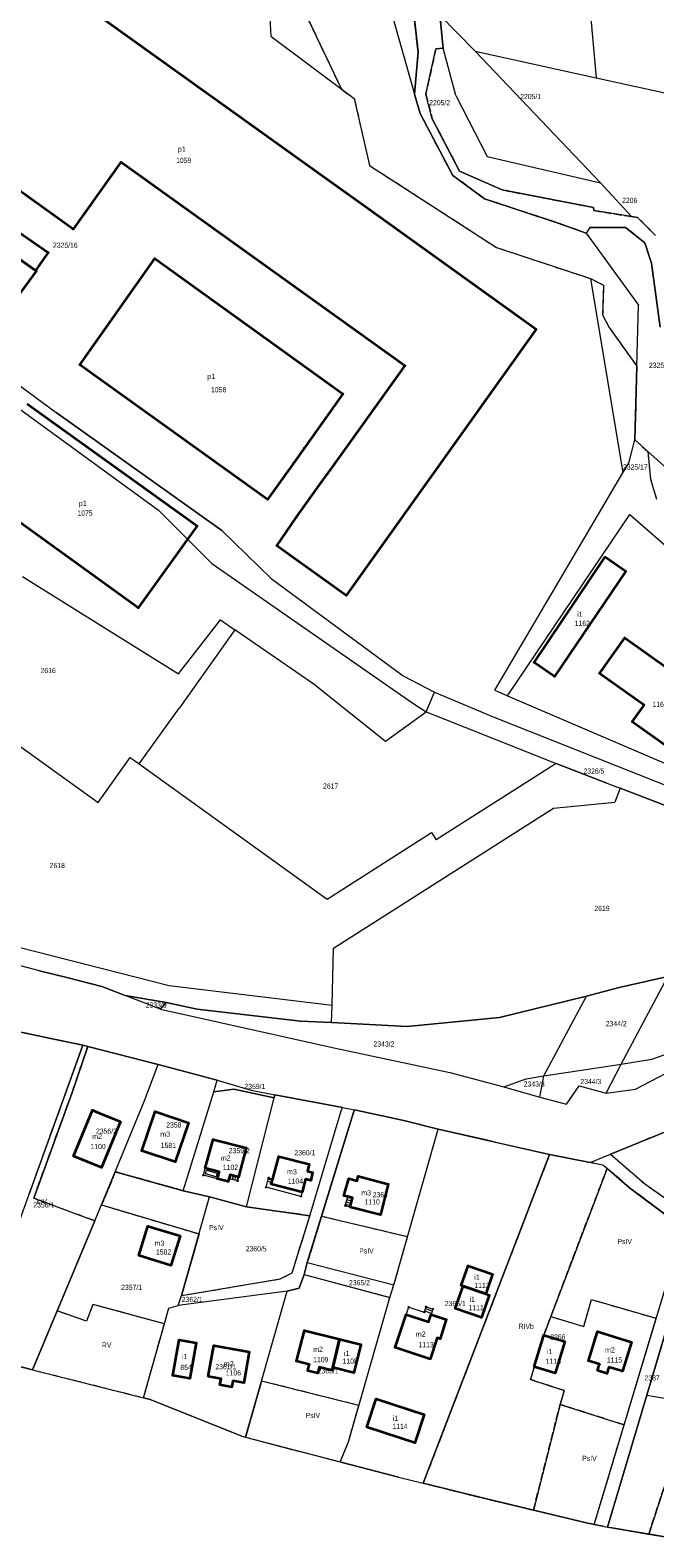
# Model space of a CAD drawing. Header units: metres. Extents: x 7496145 to 7500200, y 5498500 to 5502080.
# Tile 15 of 202: x 7497419 to 7497600, y 5498735 to 5499172. Entities that reach past the tile are written whole.
import ezdxf
from ezdxf.enums import TextEntityAlignment as Align

# ---------------------------------------------------------------- set-up
doc = ezdxf.new("R2010")
doc.units = ezdxf.units.M
doc.header["$MEASUREMENT"] = 0
for name, pattern in [('2.25_0.75', [3, 2.25, -0.75]), ('219-1000', [0]), ('egug-1000', [0])]:
    doc.linetypes.add(name, pattern=pattern)
doc.layers.get('0').update_dxf_attribs({"color": 2, "linetype": 'CONTINUOUS', "lineweight": 5})
for name, color, linetype in [('209-oznaczenie konturu klasyfikacyjnego', 7, 'CONTINUOUS'), ('211-numer działki ewidencyjnej', 7, 'CONTINUOUS'), ('217-kontur klasyfikacyjny', 7, 'CONTINUOUS'), ('218-kontur użytku gruntowego', 7, 'CONTINUOUS'), ('219-działka ewidencyjna', 7, 'CONTINUOUS'), ('312-budynek ewidencyjny', 7, 'CONTINUOUS'), ('312-oznaczenie budynku ewidencyjnego', 7, 'CONTINUOUS'), ('312-oznaczenie budynku ewidencyjnego-Atr117', 7, 'CONTINUOUS'), ('352-schody', 7, 'CONTINUOUS'), ('Punkt budynku', 7, 'CONTINUOUS'), ('taras', 7, 'CONTINUOUS')]:
    doc.layers.add(name, color=color, linetype=linetype)
doc.styles.get("Standard").update_dxf_attribs({"font": 'Working1250', "width": 0.75})

# ---------------------------------------------------------------- blocks, each defined once
blk = doc.blocks.new('PUNKTBUD')
at = {"color": 0}
blk.add_circle((0, 0), 0.09, dxfattribs=at)

msp = doc.modelspace()

# ---------------------------------------------------------------- linework, layer by layer
at = {"layer": '217-kontur klasyfikacyjny', "color": 3, "linetype": '2.25_0.75', "lineweight": 18, "flags": 128}
for points in [[(7497495.6, 5499183.01), (7497509.19, 5499154.49)], [(7497531.42, 5499165.14), (7497529.93, 5499178.26)], [(7497537.75, 5499175.87), (7497538.63, 5499166.33)], [(7497530.4, 5499153.03), (7497531.42, 5499165.14)], [(7497536.58, 5499166.19), (7497533.62, 5499152.99)], [(7497538.63, 5499166.33), (7497536.58, 5499166.19)], [(7497509.19, 5499154.49), (7497512.92, 5499151.71)], [(7497512.92, 5499151.71), (7497517.35, 5499132.36)], [(7497532, 5499147.44), (7497530.4, 5499153.03)], [(7497533.62, 5499152.99), (7497535.52, 5499145.87)], [(7497541.43, 5499129.48), (7497532, 5499147.44)], [(7497535.52, 5499145.87), (7497543.42, 5499130.74)], [(7497517.35, 5499132.36), (7497554.15, 5499108.6)], [(7497550.69, 5499122.7), (7497541.43, 5499129.48)], [(7497543.42, 5499130.74), (7497555.74, 5499125.27)], [(7497555.74, 5499125.27), (7497582.25, 5499120.19)], [(7497572.03, 5499115.67), (7497550.69, 5499122.7)], [(7497582.25, 5499120.19), (7497582.29, 5499119.33)], [(7497580.15, 5499112.76), (7497572.03, 5499115.67)], [(7497582.29, 5499119.33), (7497593.2, 5499117.55)], [(7497593.2, 5499117.55), (7497595.01, 5499117.32)], [(7497595.01, 5499117.32), (7497600.2, 5499112.11)], [(7497581.13, 5499114.42), (7497580.15, 5499112.76)], [(7497591.52, 5499114.4), (7497581.13, 5499114.42)], [(7497597.1, 5499109.91), (7497591.52, 5499114.4)], [(7497554.15, 5499108.6), (7497581.38, 5499099.58)], [(7497599.09, 5499104.09), (7497597.1, 5499109.91)], [(7497601.53, 5499085.54), (7497599.09, 5499104.09)], [(7497581.38, 5499099.58), (7497585.17, 5499097.69)], [(7497585.17, 5499097.69), (7497584.88, 5499089.09)], [(7497584.88, 5499089.09), (7497586.78, 5499085.4)], [(7497586.78, 5499085.4), (7497594.79, 5499074.2)], [(7497594.79, 5499074.2), (7497594.2, 5499052.9)], [(7497594.2, 5499052.9), (7497597.97, 5499049.53)], [(7497597.97, 5499049.53), (7497598.73, 5499041.45)], [(7497598.73, 5499041.45), (7497600.48, 5499035.71)], [(7497425.82, 5498879.29), (7497410.39, 5498882.53)], [(7497434.27, 5498877.53), (7497425.82, 5498879.29)], [(7497431.03, 5498863.51), (7497435.7, 5498877.14)], [(7497432.94, 5498873.77), (7497434.27, 5498877.53)], [(7497435.7, 5498877.14), (7497434.27, 5498877.53)], [(7497418.71, 5498834.43), (7497432.94, 5498873.77)], [(7497420.04, 5498833.25), (7497431.03, 5498863.51)], [(7497604.24, 5498852.93), (7497587.19, 5498845.93)], [(7497569.49, 5498845.86), (7497532.9, 5498750.66)], [(7497581.25, 5498843.54), (7497569.49, 5498845.86)], [(7497587.19, 5498845.93), (7497597.01, 5498837.46)], [(7497443.66, 5498840.87), (7497439.69, 5498831.26)], [(7497463.37, 5498835.37), (7497443.66, 5498840.87)], [(7497569.88, 5498798.91), (7497586.16, 5498841.83)], [(7497585.22, 5498842.64), (7497581.25, 5498843.54)], [(7497586.16, 5498841.83), (7497585.22, 5498842.64)], [(7497592.69, 5498836.25), (7497586.16, 5498841.83)], [(7497606.49, 5498825.91), (7497592.69, 5498836.25)], [(7497597.01, 5498837.46), (7497606.43, 5498830.84)], [(7497437.77, 5498826.61), (7497420.04, 5498833.25)], [(7497439.69, 5498831.26), (7497467.92, 5498822.85)], [(7497470.98, 5498833.57), (7497463.37, 5498835.37)], [(7497481.67, 5498830.67), (7497470.98, 5498833.57)], [(7497500.07, 5498828.13), (7497481.67, 5498830.67)], [(7497494.87, 5498811.6), (7497500.07, 5498828.13)], [(7497503.43, 5498827.95), (7497499.3, 5498814.56)], [(7497528.33, 5498821.99), (7497503.43, 5498827.95)], [(7497426.85, 5498800.55), (7497437.77, 5498826.61)], [(7497467.92, 5498822.85), (7497462.85, 5498805.04)], [(7497524.39, 5498808.16), (7497528.33, 5498821.99)], [(7497499.3, 5498814.56), (7497498.38, 5498811.08)], [(7497462.85, 5498805.04), (7497491.47, 5498809.82)], [(7497491.47, 5498809.82), (7497494.87, 5498811.6)], [(7497498.38, 5498811.08), (7497523.22, 5498804.46)], [(7497607.7, 5498809.84), (7497597.66, 5498776.12)], [(7497523.22, 5498804.46), (7497524.39, 5498808.16)], [(7497437.12, 5498802.43), (7497435.36, 5498797.58)], [(7497457.87, 5498796.85), (7497437.12, 5498802.43)], [(7497579.4, 5498796.05), (7497581.7, 5498803.85)], [(7497581.7, 5498803.85), (7497600.4, 5498798.42)], [(7497419.71, 5498783.5), (7497426.85, 5498800.55)], [(7497435.36, 5498797.58), (7497426.85, 5498800.55)], [(7497451.86, 5498775.41), (7497457.87, 5498796.85)], [(7497567.85, 5498793.55), (7497569.88, 5498798.91)], [(7497569.88, 5498798.91), (7497579.4, 5498796.05)], [(7497565.07, 5498784.4), (7497567.85, 5498793.55)], [(7497402.03, 5498788), (7497419.71, 5498783.5)], [(7497419.71, 5498783.5), (7497451.86, 5498775.41)], [(7497563.98, 5498780.71), (7497565.07, 5498784.4)], [(7497486.05, 5498780.26), (7497481.41, 5498763.96)], [(7497514.23, 5498773.16), (7497486.05, 5498780.26)], [(7497573.78, 5498777.48), (7497563.98, 5498780.71)], [(7497598.25, 5498735.91), (7497612.73, 5498780.34)], [(7497572.56, 5498773.49), (7497573.78, 5498777.48)], [(7497597.66, 5498776.12), (7497586.25, 5498737.92)], [(7497512.38, 5498766.73), (7497514.23, 5498773.16)], [(7497564.83, 5498742.86), (7497572.56, 5498773.49)], [(7497591.11, 5498767.53), (7497572.56, 5498773.49)], [(7497511.2, 5498762.62), (7497512.38, 5498766.73)], [(7497582.43, 5498738.69), (7497591.11, 5498767.53)], [(7497481.41, 5498763.96), (7497508.81, 5498756.82)], [(7497508.81, 5498756.82), (7497511.2, 5498762.62)], [(7497532.9, 5498750.66), (7497550.49, 5498746.28)], [(7497550.49, 5498746.28), (7497564.83, 5498742.86)], [(7497564.83, 5498742.86), (7497581.02, 5498739)], [(7497581.02, 5498739), (7497581.32, 5498738.94)], [(7497581.32, 5498738.94), (7497582.43, 5498738.69)], [(7497586.25, 5498737.92), (7497586.99, 5498737.8)], [(7497586.99, 5498737.8), (7497598.25, 5498735.91)], [(7497598.25, 5498735.91), (7497604.7, 5498734.83)]]:
    msp.add_lwpolyline(points, dxfattribs=at)
at = {"layer": '218-kontur użytku gruntowego', "color": 3, "linetype": 'egug-1000', "lineweight": 18, "flags": 128}
for points in [[(7497495.6, 5499183.01), (7497509.19, 5499154.49)], [(7497531.42, 5499165.14), (7497529.93, 5499178.26)], [(7497538.63, 5499166.33), (7497537.75, 5499175.87)], [(7497530.4, 5499153.03), (7497531.42, 5499165.14)], [(7497533.62, 5499152.99), (7497536.58, 5499166.19)], [(7497536.58, 5499166.19), (7497538.63, 5499166.33)], [(7497509.19, 5499154.49), (7497512.92, 5499151.71)], [(7497512.92, 5499151.71), (7497517.35, 5499132.36)], [(7497532, 5499147.44), (7497530.4, 5499153.03)], [(7497535.52, 5499145.87), (7497533.62, 5499152.99)], [(7497541.43, 5499129.48), (7497532, 5499147.44)], [(7497543.42, 5499130.74), (7497535.52, 5499145.87)], [(7497517.35, 5499132.36), (7497554.15, 5499108.6)], [(7497550.69, 5499122.7), (7497541.43, 5499129.48)], [(7497555.74, 5499125.27), (7497543.42, 5499130.74)], [(7497582.25, 5499120.19), (7497555.74, 5499125.27)], [(7497572.03, 5499115.67), (7497550.69, 5499122.7)], [(7497582.29, 5499119.33), (7497582.25, 5499120.19)], [(7497580.15, 5499112.76), (7497572.03, 5499115.67)], [(7497593.2, 5499117.55), (7497582.29, 5499119.33)], [(7497595.01, 5499117.32), (7497593.2, 5499117.55)], [(7497600.2, 5499112.11), (7497595.01, 5499117.32)], [(7497581.13, 5499114.42), (7497580.15, 5499112.76)], [(7497591.52, 5499114.4), (7497581.13, 5499114.42)], [(7497597.1, 5499109.91), (7497591.52, 5499114.4)], [(7497554.15, 5499108.6), (7497581.38, 5499099.58)], [(7497599.09, 5499104.09), (7497597.1, 5499109.91)], [(7497601.53, 5499085.54), (7497599.09, 5499104.09)], [(7497581.38, 5499099.58), (7497585.17, 5499097.69)], [(7497585.17, 5499097.69), (7497584.88, 5499089.09)], [(7497584.88, 5499089.09), (7497586.78, 5499085.4)], [(7497586.78, 5499085.4), (7497594.79, 5499074.2)], [(7497408.78, 5499073.83), (7497426.55, 5499060.82)], [(7497594.79, 5499074.2), (7497594.2, 5499052.9)], [(7497407.33, 5499068.03), (7497456.22, 5499032.47)], [(7497426.55, 5499060.82), (7497474.53, 5499026.58)], [(7497594.2, 5499052.9), (7497597.97, 5499049.53)], [(7497597.97, 5499049.53), (7497598.73, 5499041.45)], [(7497598.73, 5499041.45), (7497600.48, 5499035.71)], [(7497456.22, 5499032.47), (7497471.66, 5499017.11)], [(7497474.53, 5499026.58), (7497488.78, 5499012.7)], [(7497471.66, 5499017.11), (7497529.86, 5498976.62)], [(7497488.78, 5499012.7), (7497527.08, 5498984.55)], [(7497527.08, 5498984.55), (7497536.12, 5498979.77)], [(7497536.12, 5498979.77), (7497553.13, 5498972.6)], [(7497529.86, 5498976.62), (7497533.7, 5498974.05)], [(7497533.7, 5498974.05), (7497544.94, 5498969.7)], [(7497553.13, 5498972.6), (7497606.5, 5498951.52)], [(7497544.94, 5498969.7), (7497562.87, 5498962.49)], [(7497562.87, 5498962.49), (7497571.42, 5498959.15)], [(7497571.42, 5498959.15), (7497586.14, 5498953.39)], [(7497586.14, 5498953.39), (7497589.95, 5498951.94)], [(7497589.95, 5498951.94), (7497609.09, 5498944.62)], [(7497421.65, 5498899.11), (7497410.28, 5498902.08)], [(7497430.03, 5498897.04), (7497421.65, 5498899.11)], [(7497439.71, 5498894.49), (7497430.03, 5498897.04)], [(7497603.77, 5498897.46), (7497589.7, 5498894.2)], [(7497446.5, 5498891.9), (7497439.71, 5498894.49)], [(7497589.7, 5498894.2), (7497580.21, 5498891.72)], [(7497458.38, 5498889.87), (7497446.5, 5498891.9)], [(7497467.39, 5498887.99), (7497458.38, 5498889.87)], [(7497497.3, 5498884.54), (7497467.39, 5498887.99)], [(7497580.21, 5498891.72), (7497555, 5498885.54)], [(7497506.32, 5498884.08), (7497497.3, 5498884.54)], [(7497528.24, 5498882.95), (7497506.32, 5498884.08)], [(7497555, 5498885.54), (7497528.24, 5498882.95)], [(7497425.82, 5498879.29), (7497410.39, 5498882.53)], [(7497434.27, 5498877.53), (7497425.82, 5498879.29)], [(7497435.7, 5498877.14), (7497431.03, 5498863.51)], [(7497434.27, 5498877.53), (7497432.94, 5498873.77)], [(7497435.7, 5498877.14), (7497434.27, 5498877.53)], [(7497456.08, 5498871.95), (7497435.7, 5498877.14)], [(7497432.94, 5498873.77), (7497418.71, 5498834.43)], [(7497473.18, 5498867.36), (7497456.08, 5498871.95)], [(7497472.24, 5498864.01), (7497473.18, 5498867.36)], [(7497431.03, 5498863.51), (7497420.04, 5498833.25)], [(7497478, 5498864.8), (7497472.24, 5498864.01)], [(7497489.73, 5498862.31), (7497478, 5498864.8)], [(7497489.92, 5498863.12), (7497489.73, 5498862.31)], [(7497509.46, 5498859.47), (7497489.92, 5498863.12)], [(7497500.07, 5498828.13), (7497509.14, 5498858.49)], [(7497512.62, 5498857.73), (7497503.43, 5498827.95)], [(7497509.14, 5498858.49), (7497509.46, 5498859.47)], [(7497512.97, 5498858.77), (7497512.62, 5498857.73)], [(7497527.7, 5498855.6), (7497512.97, 5498858.77)], [(7497537.24, 5498853.23), (7497527.7, 5498855.6)], [(7497551, 5498850.08), (7497537.24, 5498853.23)], [(7497554.46, 5498849.29), (7497551, 5498850.08)], [(7497569.49, 5498845.86), (7497554.46, 5498849.29)], [(7497604.24, 5498852.93), (7497587.19, 5498845.93)], [(7497569.49, 5498845.86), (7497532.9, 5498750.66)], [(7497581.25, 5498843.54), (7497569.49, 5498845.86)], [(7497587.19, 5498845.93), (7497597.01, 5498837.46)], [(7497443.66, 5498840.87), (7497439.69, 5498831.26)], [(7497463.37, 5498835.37), (7497443.66, 5498840.87)], [(7497586.16, 5498841.83), (7497569.88, 5498798.91)], [(7497585.22, 5498842.64), (7497581.25, 5498843.54)], [(7497586.16, 5498841.83), (7497585.22, 5498842.64)], [(7497592.69, 5498836.25), (7497586.16, 5498841.83)], [(7497606.49, 5498825.91), (7497592.69, 5498836.25)], [(7497597.01, 5498837.46), (7497606.43, 5498830.84)], [(7497420.04, 5498833.25), (7497437.77, 5498826.61)], [(7497439.69, 5498831.26), (7497467.92, 5498822.85)], [(7497470.98, 5498833.57), (7497463.37, 5498835.37)], [(7497481.67, 5498830.67), (7497470.98, 5498833.57)], [(7497500.07, 5498828.13), (7497481.67, 5498830.67)], [(7497494.87, 5498811.6), (7497500.07, 5498828.13)], [(7497503.43, 5498827.95), (7497499.3, 5498814.56)], [(7497528.33, 5498821.99), (7497503.43, 5498827.95)], [(7497437.77, 5498826.61), (7497426.85, 5498800.55)], [(7497467.92, 5498822.85), (7497462.85, 5498805.04)], [(7497524.39, 5498808.16), (7497528.33, 5498821.99)], [(7497499.3, 5498814.56), (7497498.38, 5498811.08)], [(7497462.85, 5498805.04), (7497491.47, 5498809.82)], [(7497491.47, 5498809.82), (7497494.87, 5498811.6)], [(7497498.38, 5498811.08), (7497496.95, 5498807.15)], [(7497498.38, 5498811.08), (7497523.22, 5498804.46)], [(7497607.7, 5498809.84), (7497597.66, 5498776.12)], [(7497493.46, 5498806.31), (7497461.91, 5498802.14)], [(7497461.91, 5498802.14), (7497462.85, 5498805.04)], [(7497496.95, 5498807.15), (7497493.46, 5498806.31)], [(7497523.22, 5498804.46), (7497524.39, 5498808.16)], [(7497437.12, 5498802.43), (7497435.36, 5498797.58)], [(7497457.87, 5498796.85), (7497437.12, 5498802.43)], [(7497579.4, 5498796.05), (7497581.7, 5498803.85)], [(7497581.7, 5498803.85), (7497600.4, 5498798.42)], [(7497426.85, 5498800.55), (7497419.71, 5498783.5)], [(7497435.36, 5498797.58), (7497426.85, 5498800.55)], [(7497451.86, 5498775.41), (7497457.87, 5498796.85)], [(7497569.88, 5498798.91), (7497567.85, 5498793.55)], [(7497569.88, 5498798.91), (7497579.4, 5498796.05)], [(7497591.11, 5498767.53), (7497600.4, 5498798.42)], [(7497567.85, 5498793.55), (7497565.07, 5498784.4)], [(7497402.03, 5498788), (7497419.71, 5498783.5)], [(7497419.71, 5498783.5), (7497451.86, 5498775.41)], [(7497565.07, 5498784.4), (7497563.98, 5498780.71)], [(7497486.05, 5498780.26), (7497481.41, 5498763.96)], [(7497514.23, 5498773.16), (7497486.05, 5498780.26)], [(7497563.98, 5498780.71), (7497573.78, 5498777.48)], [(7497612.73, 5498780.34), (7497598.25, 5498735.91)], [(7497451.86, 5498775.41), (7497453.81, 5498774.92)], [(7497453.81, 5498774.92), (7497480.29, 5498764.25)], [(7497573.78, 5498777.48), (7497572.56, 5498773.49)], [(7497597.66, 5498776.12), (7497586.25, 5498737.92)], [(7497512.38, 5498766.73), (7497514.23, 5498773.16)], [(7497572.56, 5498773.49), (7497564.83, 5498742.86)], [(7497572.56, 5498773.49), (7497591.11, 5498767.53)], [(7497511.2, 5498762.62), (7497512.38, 5498766.73)], [(7497582.43, 5498738.69), (7497591.11, 5498767.53)], [(7497480.29, 5498764.25), (7497481.41, 5498763.96)], [(7497481.41, 5498763.96), (7497508.81, 5498756.82)], [(7497508.81, 5498756.82), (7497511.2, 5498762.62)], [(7497508.81, 5498756.82), (7497509.41, 5498756.66)], [(7497509.41, 5498756.66), (7497517.23, 5498754.67)], [(7497517.23, 5498754.67), (7497525.74, 5498752.44)], [(7497525.74, 5498752.44), (7497532.9, 5498750.66)], [(7497532.9, 5498750.66), (7497550.49, 5498746.28)], [(7497550.49, 5498746.28), (7497564.83, 5498742.86)], [(7497564.83, 5498742.86), (7497581.02, 5498739)], [(7497581.02, 5498739), (7497581.32, 5498738.94)], [(7497581.32, 5498738.94), (7497582.43, 5498738.69)], [(7497582.43, 5498738.69), (7497585.31, 5498738.07)], [(7497585.31, 5498738.07), (7497586.25, 5498737.92)], [(7497586.25, 5498737.92), (7497586.99, 5498737.8)], [(7497586.99, 5498737.8), (7497598.25, 5498735.91)], [(7497598.25, 5498735.91), (7497604.7, 5498734.83)]]:
    msp.add_lwpolyline(points, dxfattribs=at)
at = {"layer": '219-działka ewidencyjna', "color": 3, "linetype": '219-1000', "lineweight": 18, "flags": 128}
for points in [[(7497510.25, 5499224.11), (7497530.4, 5499153.03)], [(7497579.76, 5499194.35), (7497583.03, 5499157.76)], [(7497487.74, 5499187.32), (7497488.69, 5499169.78)], [(7497529.93, 5499178.26), (7497531.42, 5499165.14)], [(7497537.75, 5499175.87), (7497538.63, 5499166.33)], [(7497537.75, 5499175.87), (7497547.97, 5499165.5)], [(7497488.69, 5499169.78), (7497512.92, 5499151.71)], [(7497531.42, 5499165.14), (7497530.4, 5499153.03)], [(7497533.62, 5499152.99), (7497536.58, 5499166.19)], [(7497536.58, 5499166.19), (7497538.63, 5499166.33)], [(7497542.34, 5499152.64), (7497538.63, 5499166.33)], [(7497547.97, 5499165.5), (7497583.03, 5499157.76)], [(7497547.97, 5499165.5), (7497584.22, 5499127.3)], [(7497583.03, 5499157.76), (7497624.52, 5499148.65)], [(7497512.92, 5499151.71), (7497517.35, 5499132.36)], [(7497530.4, 5499153.03), (7497532, 5499147.44)], [(7497535.52, 5499145.87), (7497533.62, 5499152.99)], [(7497542.34, 5499152.64), (7497551.38, 5499134.93)], [(7497532, 5499147.44), (7497541.43, 5499129.48)], [(7497535.52, 5499145.87), (7497543.42, 5499130.74)], [(7497551.38, 5499134.93), (7497584.22, 5499127.3)], [(7497517.35, 5499132.36), (7497554.15, 5499108.6)], [(7497541.43, 5499129.48), (7497550.69, 5499122.7)], [(7497543.42, 5499130.74), (7497555.74, 5499125.27)], [(7497555.74, 5499125.27), (7497582.25, 5499120.19)], [(7497593.2, 5499117.55), (7497584.22, 5499127.3)], [(7497550.69, 5499122.7), (7497572.03, 5499115.67)], [(7497582.25, 5499120.19), (7497582.29, 5499119.33)], [(7497572.03, 5499115.67), (7497580.15, 5499112.76)], [(7497593.2, 5499117.55), (7497582.29, 5499119.33)], [(7497593.2, 5499117.55), (7497595.01, 5499117.32)], [(7497595.01, 5499117.32), (7497600.2, 5499112.11)], [(7497581.13, 5499114.42), (7497580.15, 5499112.76)], [(7497580.15, 5499112.76), (7497595.27, 5499091.91)], [(7497581.13, 5499114.42), (7497591.52, 5499114.4)], [(7497591.52, 5499114.4), (7497597.1, 5499109.91)], [(7497554.15, 5499108.6), (7497581.38, 5499099.58)], [(7497597.1, 5499109.91), (7497599.09, 5499104.09)], [(7497599.09, 5499104.09), (7497601.53, 5499085.54)], [(7497581.38, 5499099.58), (7497590.78, 5499043.28)], [(7497594.2, 5499052.9), (7497595.27, 5499091.91)], [(7497408.78, 5499073.83), (7497426.55, 5499060.82)], [(7497407.33, 5499068.03), (7497456.22, 5499032.47)], [(7497474.53, 5499026.58), (7497426.55, 5499060.82)], [(7497592.47, 5499046.17), (7497594.2, 5499052.9)], [(7497594.2, 5499052.9), (7497616.44, 5499033.03)], [(7497590.78, 5499043.28), (7497592.47, 5499046.17)], [(7497553.62, 5498980.33), (7497590.78, 5499043.28)], [(7497456.22, 5499032.47), (7497471.66, 5499017.11)], [(7497557.3, 5498978.75), (7497592.78, 5499031.25)], [(7497592.78, 5499031.25), (7497622.67, 5499005.23)], [(7497474.53, 5499026.58), (7497488.78, 5499012.7)], [(7497471.66, 5499017.11), (7497529.86, 5498976.62)], [(7497416.8, 5499013.26), (7497461.99, 5498985.11)], [(7497488.78, 5499012.7), (7497527.08, 5498984.55)], [(7497461.99, 5498985.11), (7497474.12, 5499000.7)], [(7497478.27, 5498997.83), (7497462.26, 5498975.24)], [(7497474.12, 5499000.7), (7497478.27, 5498997.83)], [(7497501.88, 5498981.58), (7497478.27, 5498997.83)], [(7497373.7, 5498994.59), (7497438.65, 5498947.88)], [(7497527.08, 5498984.55), (7497536.12, 5498979.77)], [(7497501.88, 5498981.58), (7497521.99, 5498965.58)], [(7497533.7, 5498974.05), (7497536.12, 5498979.77)], [(7497536.12, 5498979.77), (7497553.13, 5498972.6)], [(7497553.62, 5498980.33), (7497557.3, 5498978.75)], [(7497529.86, 5498976.62), (7497533.7, 5498974.05)], [(7497557.3, 5498978.75), (7497609.39, 5498956.44)], [(7497450.59, 5498959), (7497462.26, 5498975.24)], [(7497521.99, 5498965.58), (7497533.7, 5498974.05)], [(7497533.7, 5498974.05), (7497544.94, 5498969.7)], [(7497553.13, 5498972.6), (7497606.5, 5498951.52)], [(7497544.94, 5498969.7), (7497562.87, 5498962.49)], [(7497562.87, 5498962.49), (7497571.42, 5498959.15)], [(7497438.65, 5498947.88), (7497447.99, 5498960.87)], [(7497447.99, 5498960.87), (7497450.59, 5498959)], [(7497450.59, 5498959), (7497505.02, 5498919.85)], [(7497571.42, 5498959.15), (7497536.6, 5498936.99)], [(7497586.14, 5498953.39), (7497571.42, 5498959.15)], [(7497586.14, 5498953.39), (7497589.95, 5498951.94)], [(7497589.95, 5498951.94), (7497588.42, 5498947.94)], [(7497609.09, 5498944.62), (7497589.95, 5498951.94)], [(7497506.91, 5498905.64), (7497570.68, 5498946.23)], [(7497570.68, 5498946.23), (7497588.42, 5498947.94)], [(7497505.02, 5498919.85), (7497535.26, 5498939.1)], [(7497535.26, 5498939.1), (7497536.6, 5498936.99)], [(7497391.4, 5498912.08), (7497459.26, 5498894.8)], [(7497506.46, 5498889.17), (7497506.91, 5498905.64)], [(7497421.65, 5498899.11), (7497410.28, 5498902.08)], [(7497421.65, 5498899.11), (7497430.03, 5498897.04)], [(7497430.03, 5498897.04), (7497439.71, 5498894.49)], [(7497589.7, 5498894.2), (7497603.77, 5498897.46)], [(7497590.22, 5498872.05), (7497603.77, 5498897.46)], [(7497439.71, 5498894.49), (7497446.5, 5498891.9)], [(7497459.26, 5498894.8), (7497506.46, 5498889.17)], [(7497580.21, 5498891.72), (7497589.7, 5498894.2)], [(7497446.5, 5498891.9), (7497458.38, 5498889.87)], [(7497456.73, 5498887.94), (7497446.5, 5498891.9)], [(7497456.73, 5498887.94), (7497458.38, 5498889.87)], [(7497456.73, 5498887.94), (7497507.51, 5498876.68)], [(7497458.38, 5498889.87), (7497467.39, 5498887.99)], [(7497467.39, 5498887.99), (7497497.3, 5498884.54)], [(7497506.32, 5498884.08), (7497506.46, 5498889.17)], [(7497555, 5498885.54), (7497580.21, 5498891.72)], [(7497567.83, 5498868.61), (7497580.21, 5498891.72)], [(7497497.3, 5498884.54), (7497506.32, 5498884.08)], [(7497506.32, 5498884.08), (7497528.24, 5498882.95)], [(7497528.24, 5498882.95), (7497555, 5498885.54)], [(7497410.39, 5498882.53), (7497425.82, 5498879.29)], [(7497425.82, 5498879.29), (7497434.27, 5498877.53)], [(7497599.11, 5498873.48), (7497621.16, 5498881.22)], [(7497431.03, 5498863.51), (7497435.7, 5498877.14)], [(7497432.94, 5498873.77), (7497434.27, 5498877.53)], [(7497434.27, 5498877.53), (7497435.7, 5498877.14)], [(7497435.7, 5498877.14), (7497456.08, 5498871.95)], [(7497507.51, 5498876.68), (7497540.61, 5498869.63)], [(7497412.97, 5498818.56), (7497432.94, 5498873.77)], [(7497451.99, 5498861.27), (7497456.08, 5498871.95)], [(7497456.08, 5498871.95), (7497473.18, 5498867.36)], [(7497567.83, 5498868.61), (7497590.22, 5498872.05)], [(7497585.91, 5498863.63), (7497590.22, 5498872.05)], [(7497590.22, 5498872.05), (7497599.11, 5498873.48)], [(7497472.24, 5498864.01), (7497473.18, 5498867.36)], [(7497473.18, 5498867.36), (7497483.06, 5498864.47)], [(7497540.61, 5498869.63), (7497556.21, 5498865.51)], [(7497556.21, 5498865.51), (7497562.7, 5498867.79)], [(7497562.7, 5498867.79), (7497567.83, 5498868.61)], [(7497566.66, 5498862.51), (7497567.83, 5498868.61)], [(7497594.45, 5498864.82), (7497603.06, 5498869.29)], [(7497420.04, 5498833.25), (7497431.03, 5498863.51)], [(7497463.37, 5498835.37), (7497472.24, 5498864.01)], [(7497472.24, 5498864.01), (7497478, 5498864.8)], [(7497478, 5498864.8), (7497489.73, 5498862.31)], [(7497481.67, 5498830.67), (7497489.73, 5498862.31)], [(7497483.06, 5498864.47), (7497489.92, 5498863.12)], [(7497489.73, 5498862.31), (7497489.92, 5498863.12)], [(7497489.92, 5498863.12), (7497509.46, 5498859.47)], [(7497556.21, 5498865.51), (7497566.66, 5498862.51)], [(7497566.66, 5498862.51), (7497574.42, 5498860.49)], [(7497574.42, 5498860.49), (7497578.07, 5498865.77)], [(7497578.07, 5498865.77), (7497585.91, 5498863.63)], [(7497585.91, 5498863.63), (7497594.45, 5498864.82)], [(7497443.66, 5498840.87), (7497451.99, 5498861.27)], [(7497499.3, 5498814.56), (7497512.62, 5498857.73)], [(7497500.07, 5498828.13), (7497509.14, 5498858.49)], [(7497509.14, 5498858.49), (7497509.46, 5498859.47)], [(7497509.46, 5498859.47), (7497512.97, 5498858.77)], [(7497512.62, 5498857.73), (7497512.97, 5498858.77)], [(7497512.97, 5498858.77), (7497527.7, 5498855.6)], [(7497524.39, 5498808.16), (7497537.24, 5498853.23)], [(7497527.7, 5498855.6), (7497537.24, 5498853.23)], [(7497537.24, 5498853.23), (7497569.49, 5498845.86)], [(7497587.19, 5498845.93), (7497604.24, 5498852.93)], [(7497532.9, 5498750.66), (7497569.49, 5498845.86)], [(7497569.49, 5498845.86), (7497581.25, 5498843.54)], [(7497581.25, 5498843.54), (7497587.19, 5498845.93)], [(7497587.19, 5498845.93), (7497597.01, 5498837.46)], [(7497437.77, 5498826.61), (7497443.66, 5498840.87)], [(7497443.66, 5498840.87), (7497463.37, 5498835.37)], [(7497585.22, 5498842.64), (7497581.25, 5498843.54)], [(7497585.22, 5498842.64), (7497592.69, 5498836.25)], [(7497592.69, 5498836.25), (7497606.49, 5498825.91)], [(7497597.01, 5498837.46), (7497606.43, 5498830.84)], [(7497420.04, 5498833.25), (7497437.77, 5498826.61)], [(7497462.85, 5498805.04), (7497470.98, 5498833.57)], [(7497463.37, 5498835.37), (7497470.98, 5498833.57)], [(7497470.98, 5498833.57), (7497481.67, 5498830.67)], [(7497481.67, 5498830.67), (7497500.07, 5498828.13)], [(7497494.87, 5498811.6), (7497500.07, 5498828.13)], [(7497419.71, 5498783.5), (7497437.77, 5498826.61)], [(7497597.66, 5498776.12), (7497611.62, 5498823.03)], [(7497498.38, 5498811.08), (7497499.3, 5498814.56)], [(7497499.3, 5498814.56), (7497524.39, 5498808.16)], [(7497582.43, 5498738.69), (7497605.68, 5498815.96)], [(7497462.85, 5498805.04), (7497491.47, 5498809.82)], [(7497491.47, 5498809.82), (7497494.87, 5498811.6)], [(7497496.95, 5498807.15), (7497498.38, 5498811.08)], [(7497498.38, 5498811.08), (7497523.22, 5498804.46)], [(7497493.46, 5498806.31), (7497461.91, 5498802.14)], [(7497461.91, 5498802.14), (7497462.85, 5498805.04)], [(7497481.41, 5498763.96), (7497493.46, 5498806.31)], [(7497493.46, 5498806.31), (7497496.95, 5498807.15)], [(7497523.22, 5498804.46), (7497524.39, 5498808.16)], [(7497451.86, 5498775.41), (7497459.16, 5498801.32)], [(7497459.16, 5498801.32), (7497461.91, 5498802.14)], [(7497511.2, 5498762.62), (7497523.22, 5498804.46)], [(7497419.71, 5498783.5), (7497402.03, 5498788)], [(7497419.71, 5498783.5), (7497451.86, 5498775.41)], [(7497453.81, 5498774.92), (7497451.86, 5498775.41)], [(7497480.29, 5498764.25), (7497453.81, 5498774.92)], [(7497586.25, 5498737.92), (7497597.66, 5498776.12)], [(7497597.66, 5498776.12), (7497613.47, 5498773.42)], [(7497480.29, 5498764.25), (7497481.41, 5498763.96)], [(7497481.41, 5498763.96), (7497508.81, 5498756.82)], [(7497508.81, 5498756.82), (7497511.2, 5498762.62)], [(7497509.41, 5498756.66), (7497508.81, 5498756.82)], [(7497517.23, 5498754.67), (7497509.41, 5498756.66)], [(7497525.74, 5498752.44), (7497517.23, 5498754.67)], [(7497525.74, 5498752.44), (7497532.9, 5498750.66)], [(7497550.49, 5498746.28), (7497532.9, 5498750.66)], [(7497581.02, 5498739), (7497550.49, 5498746.28)], [(7497581.02, 5498739), (7497581.32, 5498738.94)], [(7497582.43, 5498738.69), (7497581.32, 5498738.94)], [(7497585.31, 5498738.07), (7497582.43, 5498738.69)], [(7497585.31, 5498738.07), (7497586.25, 5498737.92)], [(7497586.25, 5498737.92), (7497586.99, 5498737.8)], [(7497604.7, 5498734.83), (7497586.99, 5498737.8)]]:
    msp.add_lwpolyline(points, dxfattribs=at)
at = {"layer": '312-budynek ewidencyjny', "color": 7, "linetype": 'Continuous', "lineweight": 35, "flags": 128}
for points in [[(7497426.43, 5499184.79), (7497505.74, 5499127.89)], [(7497431.42, 5499113.86), (7497391.26, 5499142.66)], [(7497445.3, 5499133.35), (7497431.42, 5499113.86)], [(7497527.57, 5499074.31), (7497445.3, 5499133.35)], [(7497505.74, 5499127.89), (7497516.52, 5499120.15)], [(7497516.52, 5499120.15), (7497565.6, 5499084.92)], [(7497408.65, 5499117.85), (7497424.21, 5499107.14)], [(7497405.12, 5499112.88), (7497420.49, 5499101.95)], [(7497420.49, 5499101.95), (7497405.12, 5499112.88)], [(7497424.21, 5499107.14), (7497420.49, 5499101.95)], [(7497420.49, 5499101.95), (7497420.74, 5499101.75)], [(7497433.37, 5499074.6), (7497455.13, 5499105.37)], [(7497455.13, 5499105.37), (7497509.59, 5499066.23)], [(7497420.74, 5499101.75), (7497411.43, 5499089.06)], [(7497565.6, 5499084.92), (7497510.57, 5499007.81)], [(7497487.75, 5499035.64), (7497433.37, 5499074.6)], [(7497506.46, 5499044.83), (7497526.48, 5499072.79)], [(7497526.48, 5499072.79), (7497527.57, 5499074.31)], [(7497418.12, 5499063.33), (7497461.55, 5499032.13)], [(7497509.59, 5499066.23), (7497498.48, 5499050.57)], [(7497498.48, 5499050.57), (7497495.41, 5499046.25)], [(7497495.41, 5499046.25), (7497487.75, 5499035.64)], [(7497503.36, 5499040.5), (7497506.46, 5499044.83)], [(7497450.28, 5499004.18), (7497401.12, 5499039.62)], [(7497496.12, 5499030.39), (7497503.36, 5499040.5)], [(7497461.55, 5499032.13), (7497467.36, 5499027.95)], [(7497467.36, 5499027.95), (7497450.28, 5499004.18)], [(7497490.44, 5499022.22), (7497496.12, 5499030.39)], [(7497510.57, 5499007.81), (7497490.44, 5499022.22)], [(7497565, 5498988.35), (7497585.64, 5499018.95)], [(7497585.64, 5499018.95), (7497591.58, 5499014.83)], [(7497591.58, 5499014.83), (7497570.9, 5498984.29)], [(7497583.94, 5498985.23), (7497591.27, 5498995.55)], [(7497591.27, 5498995.55), (7497617.49, 5498976.91)], [(7497570.9, 5498984.29), (7497565, 5498988.35)], [(7497596.9, 5498976.03), (7497583.94, 5498985.23)], [(7497593.47, 5498971.2), (7497596.9, 5498976.03)], [(7497606.75, 5498961.78), (7497593.47, 5498971.2)], [(7497431.59, 5498845.37), (7497437.03, 5498858.7)], [(7497437.03, 5498858.7), (7497439.12, 5498857.85)], [(7497439.12, 5498857.85), (7497445.13, 5498855.4)], [(7497451.36, 5498846.94), (7497455.17, 5498858.32)], [(7497455.17, 5498858.32), (7497464.85, 5498855.07)], [(7497445.13, 5498855.4), (7497439.65, 5498842.06)], [(7497464.85, 5498855.07), (7497461.04, 5498843.7)], [(7497469.72, 5498841.9), (7497472.03, 5498850.21)], [(7497472.03, 5498850.21), (7497481.57, 5498847.8)], [(7497439.65, 5498842.06), (7497431.59, 5498845.37)], [(7497461.04, 5498843.7), (7497451.36, 5498846.94)], [(7497481.57, 5498847.8), (7497479.39, 5498839.35)], [(7497489.28, 5498838.81), (7497491.01, 5498845.28)], [(7497491.01, 5498845.28), (7497499.87, 5498843.04)], [(7497473.79, 5498840.83), (7497469.72, 5498841.9)], [(7497473.26, 5498838.81), (7497473.79, 5498840.83)], [(7497476.9, 5498840.01), (7497476.6, 5498838.87)], [(7497479.39, 5498839.35), (7497476.9, 5498840.01)], [(7497499.87, 5498843.04), (7497499.4, 5498841.04)], [(7497499.4, 5498841.04), (7497500.84, 5498840.7)], [(7497500.84, 5498840.7), (7497500.28, 5498838.33)], [(7497476.37, 5498838.01), (7497473.26, 5498838.81)], [(7497476.6, 5498838.87), (7497476.37, 5498838.01)], [(7497488.86, 5498837.25), (7497489.28, 5498838.81)], [(7497497.77, 5498834.94), (7497488.86, 5498837.25)], [(7497498.74, 5498838.69), (7497497.77, 5498834.94)], [(7497500.28, 5498838.33), (7497498.74, 5498838.69)], [(7497509.93, 5498833.94), (7497511.31, 5498838.89)], [(7497511.31, 5498838.89), (7497513.73, 5498838.25)], [(7497513.73, 5498838.25), (7497514.08, 5498839.58)], [(7497514.08, 5498839.58), (7497522.75, 5498837.29)], [(7497522.75, 5498837.29), (7497520.55, 5498828.43)], [(7497511, 5498833.66), (7497509.93, 5498833.94)], [(7497512.41, 5498833.28), (7497511, 5498833.66)], [(7497511.72, 5498830.66), (7497512.41, 5498833.28)], [(7497520.55, 5498828.43), (7497511.72, 5498830.66)], [(7497450.5, 5498816.57), (7497453.11, 5498825.12)], [(7497453.11, 5498825.12), (7497462.41, 5498822.29)], [(7497462.41, 5498822.29), (7497459.8, 5498813.74)], [(7497459.8, 5498813.74), (7497450.5, 5498816.57)], [(7497543.93, 5498807.9), (7497545.92, 5498813.67)], [(7497545.92, 5498813.67), (7497552.99, 5498811.19)], [(7497552.99, 5498811.19), (7497551.03, 5498805.47)], [(7497542.19, 5498801.22), (7497544.42, 5498807.73)], [(7497544.42, 5498807.73), (7497543.93, 5498807.9)], [(7497544.42, 5498807.73), (7497551.03, 5498805.47)], [(7497551.03, 5498805.47), (7497544.42, 5498807.73)], [(7497551.99, 5498805.14), (7497549.76, 5498798.62)], [(7497551.03, 5498805.47), (7497551.99, 5498805.14)], [(7497549.76, 5498798.62), (7497542.19, 5498801.22)], [(7497524.76, 5498789.95), (7497527.99, 5498799.57)], [(7497527.99, 5498799.57), (7497534.45, 5498797.4)], [(7497534.45, 5498797.4), (7497535.15, 5498799.5)], [(7497535.15, 5498799.5), (7497539.57, 5498798.11)], [(7497539.57, 5498798.11), (7497537.8, 5498792.47)], [(7497460.3, 5498781.87), (7497462.2, 5498792.21)], [(7497462.2, 5498792.21), (7497467.12, 5498791.31)], [(7497496.18, 5498785.97), (7497498.5, 5498794.88)], [(7497498.5, 5498794.88), (7497508.65, 5498792.35)], [(7497508.65, 5498792.35), (7497506.67, 5498784.13)], [(7497506.67, 5498784.13), (7497508.65, 5498792.35)], [(7497508.65, 5498792.35), (7497514.81, 5498790.83)], [(7497536.94, 5498792.74), (7497534.95, 5498786.63)], [(7497537.8, 5498792.47), (7497536.94, 5498792.74)], [(7497565.07, 5498784.4), (7497567.85, 5498793.55)], [(7497567.85, 5498793.55), (7497573.88, 5498791.72)], [(7497580.78, 5498786.1), (7497583.42, 5498794.59)], [(7497583.42, 5498794.59), (7497593.23, 5498791.54)], [(7497467.12, 5498791.31), (7497465.22, 5498780.96)], [(7497470.6, 5498781.61), (7497472.24, 5498790.55)], [(7497472.24, 5498790.55), (7497482.48, 5498788.67)], [(7497482.48, 5498788.67), (7497480.86, 5498779.73)], [(7497514.81, 5498790.83), (7497512.78, 5498782.66)], [(7497534.95, 5498786.63), (7497524.76, 5498789.95)], [(7497573.88, 5498791.72), (7497571.1, 5498782.57)], [(7497593.23, 5498791.54), (7497590.6, 5498783.08)], [(7497499.88, 5498785.03), (7497496.18, 5498785.97)], [(7497499.43, 5498783.25), (7497499.88, 5498785.03)], [(7497502.31, 5498782.51), (7497499.43, 5498783.25)], [(7497502.76, 5498784.3), (7497502.31, 5498782.51)], [(7497506.48, 5498783.35), (7497502.76, 5498784.3)], [(7497506.67, 5498784.13), (7497506.48, 5498783.35)], [(7497512.78, 5498782.66), (7497506.67, 5498784.13)], [(7497571.1, 5498782.57), (7497565.07, 5498784.4)], [(7497583.98, 5498785.1), (7497580.78, 5498786.1)], [(7497583.41, 5498783.26), (7497583.98, 5498785.1)], [(7497586.14, 5498782.41), (7497583.41, 5498783.26)], [(7497586.72, 5498784.29), (7497586.14, 5498782.41)], [(7497590.6, 5498783.08), (7497586.72, 5498784.29)], [(7497465.22, 5498780.96), (7497460.3, 5498781.87)], [(7497474.32, 5498780.93), (7497470.6, 5498781.61)], [(7497474, 5498779.16), (7497474.32, 5498780.93)], [(7497477.44, 5498778.52), (7497474, 5498779.16)], [(7497477.76, 5498780.29), (7497477.44, 5498778.52)], [(7497480.86, 5498779.73), (7497477.76, 5498780.29)], [(7497516.59, 5498766.86), (7497519.26, 5498775.08)], [(7497519.26, 5498775.08), (7497533.14, 5498770.6)], [(7497533.14, 5498770.6), (7497530.48, 5498762.36)], [(7497530.48, 5498762.36), (7497516.59, 5498766.86)]]:
    msp.add_lwpolyline(points, dxfattribs=at)
at = {"layer": '352-schody', "color": 7, "linetype": 'Continuous', "lineweight": 18, "flags": 128}
for points in [[(7497476.9, 5498840.01), (7497479.39, 5498839.35), (7497479.09, 5498838.22), (7497476.6, 5498838.87)], [(7497476.9, 5498840.01), (7497479.39, 5498839.35), (7497479.09, 5498838.22), (7497476.6, 5498838.87)], [(7497497.46, 5498833.75), (7497487.35, 5498836.37), (7497488.08, 5498839.13), (7497489.28, 5498838.81), (7497488.86, 5498837.25), (7497497.77, 5498834.94)], [(7497497.46, 5498833.75), (7497487.35, 5498836.37), (7497488.08, 5498839.13), (7497489.28, 5498838.81), (7497488.86, 5498837.25), (7497497.77, 5498834.94)], [(7497510.3, 5498831.04), (7497511, 5498833.66), (7497512.41, 5498833.28), (7497511.72, 5498830.66)], [(7497510.3, 5498831.04), (7497511, 5498833.66), (7497512.41, 5498833.28), (7497511.72, 5498830.66)], [(7497527.99, 5498799.57), (7497528.69, 5498801.67), (7497533.2, 5498800.16), (7497533.74, 5498801.76), (7497535.69, 5498801.1), (7497535.15, 5498799.5), (7497534.45, 5498797.4)], [(7497527.99, 5498799.57), (7497528.69, 5498801.67), (7497533.2, 5498800.16), (7497533.74, 5498801.76), (7497535.69, 5498801.1), (7497535.15, 5498799.5), (7497534.45, 5498797.4)]]:
    msp.add_lwpolyline(points, close=True, dxfattribs=at)
for points in [[(7497476.94, 5498838.78), (7497477.24, 5498839.92)], [(7497477.61, 5498838.61), (7497477.92, 5498839.74)], [(7497478.29, 5498838.43), (7497478.59, 5498839.56)], [(7497478.97, 5498838.25), (7497479.27, 5498839.38)], [(7497487.81, 5498838.12), (7497489.01, 5498837.8)], [(7497487.99, 5498838.79), (7497489.19, 5498838.47)], [(7497511.81, 5498831), (7497510.39, 5498831.38)], [(7497511.99, 5498831.68), (7497510.57, 5498832.05)], [(7497512.17, 5498832.35), (7497510.75, 5498832.73)], [(7497512.34, 5498833.03), (7497510.93, 5498833.41)], [(7497535.49, 5498800.5), (7497533.54, 5498801.16)], [(7497535.26, 5498799.83), (7497533.31, 5498800.49)]]:
    msp.add_lwpolyline(points, dxfattribs=at)
at = {"layer": 'taras', "color": 0, "lineweight": 18}
for p, q in [((7497469.18, 5498839.89), (7497469.72, 5498841.9)), ((7497473.26, 5498838.81), (7497469.18, 5498839.89)), ((7497469.72, 5498841.9), (7497473.79, 5498840.83)), ((7497469.79, 5498840.24), (7497470.07, 5498841.29)), ((7497472.9, 5498839.42), (7497469.79, 5498840.24)), ((7497470.07, 5498841.29), (7497473.18, 5498840.47)), ((7497473.18, 5498840.47), (7497472.9, 5498839.42)), ((7497473.79, 5498840.83), (7497473.26, 5498838.81))]:
    msp.add_line(p, q, dxfattribs=at)

# ---------------------------------------------------------------- block references
at = {"layer": 'Punkt budynku', "color": 5, "linetype": 'Continuous', "lineweight": 13}
for p in [(7497445.3, 5499133.35), (7497505.74, 5499127.89), (7497516.52, 5499120.15), (7497431.42, 5499113.86), (7497424.21, 5499107.14), (7497420.49, 5499101.95), (7497455.13, 5499105.37), (7497420.74, 5499101.75), (7497565.6, 5499084.92), (7497433.37, 5499074.6), (7497526.48, 5499072.79), (7497527.57, 5499074.31), (7497509.59, 5499066.23), (7497498.48, 5499050.57), (7497495.41, 5499046.25), (7497506.46, 5499044.83), (7497503.36, 5499040.5), (7497461.55, 5499032.13), (7497487.75, 5499035.64), (7497467.36, 5499027.95), (7497496.12, 5499030.39), (7497490.44, 5499022.22), (7497585.64, 5499018.95), (7497591.58, 5499014.83), (7497510.57, 5499007.81), (7497450.28, 5499004.18), (7497591.27, 5498995.55), (7497565, 5498988.35), (7497570.9, 5498984.29), (7497583.94, 5498985.23), (7497596.9, 5498976.03), (7497593.47, 5498971.2), (7497437.03, 5498858.7), (7497439.12, 5498857.85), (7497455.17, 5498858.32), (7497445.13, 5498855.4), (7497464.85, 5498855.07), (7497472.03, 5498850.21), (7497431.59, 5498845.37), (7497451.36, 5498846.94), (7497481.57, 5498847.8), (7497491.01, 5498845.28), (7497439.65, 5498842.06), (7497461.04, 5498843.7), (7497469.18, 5498839.89), (7497469.72, 5498841.9), (7497473.79, 5498840.83), (7497476.9, 5498840.01), (7497499.4, 5498841.04), (7497499.87, 5498843.04), (7497500.84, 5498840.7), (7497473.26, 5498838.81), (7497476.37, 5498838.01), (7497476.6, 5498838.87), (7497479.09, 5498838.22), (7497479.39, 5498839.35), (7497487.35, 5498836.37), (7497488.08, 5498839.13), (7497488.86, 5498837.25), (7497489.28, 5498838.81), (7497498.74, 5498838.69), (7497500.28, 5498838.33), (7497511.31, 5498838.89), (7497513.73, 5498838.25), (7497514.08, 5498839.58), (7497522.75, 5498837.29), (7497497.46, 5498833.75), (7497497.77, 5498834.94), (7497509.93, 5498833.94), (7497510.3, 5498831.04), (7497511, 5498833.66), (7497512.41, 5498833.28), (7497511.72, 5498830.66), (7497520.55, 5498828.43), (7497453.11, 5498825.12), (7497462.41, 5498822.29), (7497450.5, 5498816.57), (7497459.8, 5498813.74), (7497545.92, 5498813.67), (7497552.99, 5498811.19), (7497543.93, 5498807.9), (7497544.42, 5498807.73), (7497551.03, 5498805.47), (7497551.99, 5498805.14), (7497528.69, 5498801.67), (7497533.74, 5498801.76), (7497535.69, 5498801.1), (7497542.19, 5498801.22), (7497527.99, 5498799.57), (7497533.2, 5498800.16), (7497534.45, 5498797.4), (7497535.15, 5498799.5), (7497539.57, 5498798.11), (7497549.76, 5498798.62), (7497462.2, 5498792.21), (7497498.5, 5498794.88), (7497508.65, 5498792.35), (7497536.94, 5498792.74), (7497537.8, 5498792.47), (7497567.85, 5498793.55), (7497583.42, 5498794.59), (7497467.12, 5498791.31), (7497472.24, 5498790.55), (7497482.48, 5498788.67), (7497514.81, 5498790.83), (7497524.76, 5498789.95), (7497573.88, 5498791.72), (7497593.23, 5498791.54), (7497496.18, 5498785.97), (7497499.43, 5498783.25), (7497499.88, 5498785.03), (7497502.76, 5498784.3), (7497506.48, 5498783.35), (7497506.67, 5498784.13), (7497534.95, 5498786.63), (7497565.07, 5498784.4), (7497580.78, 5498786.1), (7497583.41, 5498783.26), (7497583.98, 5498785.1), (7497586.72, 5498784.29), (7497590.6, 5498783.08), (7497460.3, 5498781.87), (7497465.22, 5498780.96), (7497470.6, 5498781.61), (7497474, 5498779.16), (7497474.32, 5498780.93), (7497477.76, 5498780.29), (7497480.86, 5498779.73), (7497502.31, 5498782.51), (7497512.78, 5498782.66), (7497571.1, 5498782.57), (7497586.14, 5498782.41), (7497477.44, 5498778.52), (7497519.26, 5498775.08), (7497533.14, 5498770.6), (7497516.59, 5498766.86), (7497530.48, 5498762.36)]:
    msp.add_blockref('PUNKTBUD', p, dxfattribs=at)

# ---------------------------------------------------------------- texts
at = {"layer": '209-oznaczenie konturu klasyfikacyjnego', "color": 3, "linetype": 'Continuous', "lineweight": 18, "width": 0.79}
for s, p in [('ŁIV', (7497420.9, 5498831.52)), ('PsIV', (7497470.88, 5498823.96)), ('PsIV', (7497514.36, 5498817.21)), ('PsIV', (7497589.19, 5498819.94)), ('RIVb', (7497560.53, 5498795.36)), ('RV', (7497439.79, 5498789.92)), ('PsIV', (7497498.82, 5498769.54)), ('PsIV', (7497578.97, 5498757.09))]:
    msp.add_text(s, height=1.5, dxfattribs=at).set_placement(p)
at = {"layer": '211-numer działki ewidencyjnej', "color": 3, "linetype": 'Continuous', "lineweight": 18, "width": 0.79}
for s, p in [('2205/2', (7497534.62, 5499149.8)), ('2205/1', (7497560.99, 5499151.59)), ('2325/3', (7497598.3, 5499073.73)), ('2325/17', (7497590.78, 5499044.28)), ('2344/2', (7497585.8, 5498883.03)), ('2359/1', (7497481.08, 5498864.84)), ('2343/3', (7497562.02, 5498865.56)), ('2344/3', (7497578.44, 5498866.27)), ('2356/2', (7497438.06, 5498851.88)), ('2358', (7497458.42, 5498853.66)), ('2360/1', (7497495.57, 5498845.63)), ('2356/1', (7497419.9, 5498830.52)), ('2364', (7497518.27, 5498833.47)), ('2362/1', (7497462.91, 5498803.14)), ('2365/1', (7497539.15, 5498801.95)), ('2366', (7497569.7, 5498792.28))]:
    msp.add_text(s, height=1.5, dxfattribs=at).set_placement(p)
for s, p in [('2206', (7497590.52, 5499122.99)), ('2325/16', (7497425.6, 5499110)), ('2616', (7497422.01, 5498986.81)), ('2326/5', (7497579.34, 5498957.68)), ('2617', (7497503.86, 5498953.34)), ('2618', (7497424.64, 5498930.34)), ('2619', (7497582.48, 5498917.91)), ('2333/9', (7497452.47, 5498889.91)), ('2343/2', (7497518.48, 5498878.62)), ('2359/2', (7497476.55, 5498847.74)), ('2360/5', (7497481.46, 5498819.31)), ('2365/2', (7497511.39, 5498809.51)), ('2357/1', (7497445.35, 5498808.14)), ('2361/1', (7497472.66, 5498785.14)), ('2363/1', (7497502.32, 5498783.95)), ('2387', (7497597.03, 5498781.92))]:
    msp.add_text(s, height=1.5, dxfattribs=at).set_placement(p, align=Align.TOP_LEFT)
at = {"layer": '312-oznaczenie budynku ewidencyjnego', "color": 7, "linetype": 'Continuous', "lineweight": 18, "width": 0.79}
for s, p in [('1059', (7497461.29, 5499134.59)), ('1058', (7497471.42, 5499068.15)), ('1075', (7497432.7, 5499032.42)), ('1162', (7497576.8, 5499000.49)), ('1163', (7497599.32, 5498977.02)), ('1100', (7497436.46, 5498848.93)), ('1581', (7497456.83, 5498849.27)), ('1102', (7497474.82, 5498842.9)), ('1104', (7497493.66, 5498838.91)), ('1110', (7497515.9, 5498832.89)), ('1582', (7497455.46, 5498818.38)), ('1112', (7497547.71, 5498808.71)), ('1111', (7497546.02, 5498802.23)), ('1113', (7497531.54, 5498791.54)), ('854', (7497462.51, 5498784.96)), ('1106', (7497475.68, 5498783.36)), ('1109', (7497501, 5498787.19)), ('1108', (7497509.53, 5498786.78)), ('1116', (7497568.4, 5498786.75)), ('1115', (7497586.14, 5498787.11)), ('1114', (7497523.98, 5498767.89))]:
    msp.add_text(s, height=1.5, dxfattribs=at).set_placement(p, align=Align.TOP_LEFT)
at = {"layer": '312-oznaczenie budynku ewidencyjnego-Atr117', "color": 7, "width": 0.9}
msp.add_text('p1', height=1.5, dxfattribs=at).set_placement((7497461.78, 5499137.83), align=Align.TOP_LEFT)
for s, p in [('p1', (7497471.48, 5499070.51)), ('p1', (7497434.24, 5499033.76)), ('i1', (7497578.29, 5499001.62)), ('m2', (7497438.36, 5498850.38)), ('m3', (7497458.11, 5498851.01)), ('m2', (7497475.65, 5498844.11)), ('m3', (7497494.85, 5498840.11)), ('m3', (7497516.34, 5498834.01)), ('m3', (7497456.46, 5498819.43)), ('i1', (7497548.46, 5498809.57)), ('i1', (7497547.09, 5498803.18)), ('m2', (7497532.17, 5498793.1)), ('i1', (7497463.71, 5498786.59)), ('m2', (7497502.42, 5498788.7)), ('i1', (7497510.74, 5498787.51)), ('i1', (7497569.48, 5498788.06)), ('m2', (7497587.01, 5498788.5)), ('m2', (7497476.54, 5498784.54)), ('i1', (7497524.87, 5498768.72))]:
    msp.add_text(s, height=1.5, dxfattribs=at).set_placement(p, align=Align.CENTER)

doc.saveas('drawing.dxf')
